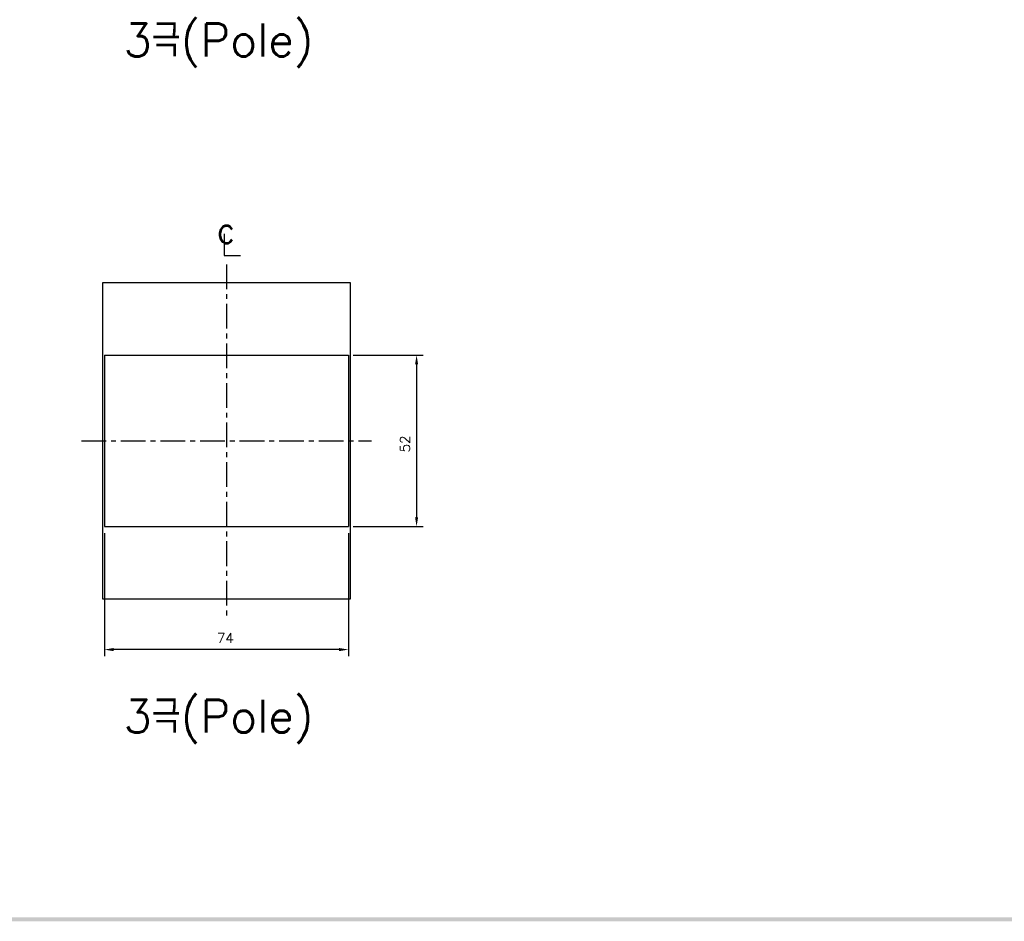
# Model space of a CAD drawing. Extents: x 2148 to 5165, y -907 to 1459.
# Tile 12 of 28: x 4567 to 4866, y 766 to 1040. Entities that reach past the tile are written whole.
import ezdxf

# ---------------------------------------------------------------- set-up
doc = ezdxf.new("R2010")
doc.units = 0
doc.header["$LTSCALE"] = 3
doc.header["$MEASUREMENT"] = 0
doc.linetypes.add('CENTER', pattern=[2, 1.25, -0.25, 0.25, -0.25])
doc.linetypes.add('PHANTOMX2', pattern=[127, 63.5, -12.7, 12.7, -12.7, 12.7, -12.7])
doc.layers.get('Defpoints').update_dxf_attribs({"linetype": 'CONTINUOUS'})
for name, color, linetype in [('cen', 1, 'CENTER'), ('di', 3, 'CONTINUOUS'), ('dwg', 7, 'CONTINUOUS'), ('NOTE', 4, 'CONTINUOUS'), ('ph', 6, 'PHANTOMX2')]:
    doc.layers.add(name, color=color, linetype=linetype)
doc.styles.add('K25', font='TXT', dxfattribs={"width": 0.9, "height": 2.5, "bigfont": 'TBHAN'})
doc.styles.add('KIM', font='ROMANS.shx', dxfattribs={"height": 5, "bigfont": 'GSG1.shx'})
doc.styles.get("Standard").update_dxf_attribs({"font": 'romans.shx', "height": 3, "bigfont": 'ghs.shx'})
doc.dimstyles.new('STANDARD$0', dxfattribs={"dimtxt": 5, "dimasz": 5, "dimexe": 1, "dimexo": 2, "dimgap": 2, "dimtad": 1, "dimdec": 4, "dimzin": 12, "dimdsep": 46, "dimtxsty": 'KIM', "dimcen": -1, "dimdle": 0.1, "dimadec": 0, "dimazin": 0, "dimtfac": 1, "dimtdec": 4, "dimtmove": 0, "dimatfit": 3, "dimfxl": 0, "dimtolj": 1, "dimtzin": 0, "dimarcsym": 0})

# ---------------------------------------------------------------- blocks, each defined once
blk = doc.blocks.new('*D139')
at = {"layer": 'Defpoints', "color": 0}
for p in [(4666.47, 937.81), (4666.47, 885.81), (4687.66, 885.81)]:
    blk.add_point(p, dxfattribs=at)
at = {"layer": 'di'}
for p, q in [((4668.47, 937.81), (4689.66, 937.81)), ((4687.66, 935.01), (4687.66, 888.61)), ((4668.47, 885.81), (4689.66, 885.81))]:
    blk.add_line(p, q, dxfattribs=at)
for points in [[(4687.2, 935.01), (4688.13, 935.01), (4687.66, 937.81)], [(4687.2, 888.61), (4688.13, 888.61), (4687.66, 885.81)]]:
    blk.add_solid(points, dxfattribs=at)
at = {"layer": 'di', "insert": (4684.16, 910.87), "char_height": 3, "attachment_point": 5, "rotation": 90}
blk.add_mtext('\\A1;52', dxfattribs=at)
blk = doc.blocks.new('*D162')
at = {"layer": 'Defpoints', "color": 0}
for p in [(4592.97, 885.81), (4666.97, 885.81), (4592.97, 848.5)]:
    blk.add_point(p, dxfattribs=at)
at = {"layer": 'di'}
for p, q in [((4592.97, 883.81), (4592.97, 846.5)), ((4666.97, 883.81), (4666.97, 846.5)), ((4664.17, 848.5), (4595.77, 848.5))]:
    blk.add_line(p, q, dxfattribs=at)
for points in [[(4595.77, 848.97), (4595.77, 848.03), (4592.97, 848.5)], [(4664.17, 848.97), (4664.17, 848.03), (4666.97, 848.5)]]:
    blk.add_solid(points, dxfattribs=at)
at = {"layer": 'di', "insert": (4629.67, 852), "char_height": 3, "attachment_point": 5}
blk.add_mtext('\\A1;74', dxfattribs=at)

msp = doc.modelspace()

# ---------------------------------------------------------------- linework, layer by layer
at = {"layer": 'cen', "ltscale": 2}
for p, q in [((4629.971, 965.352), (4629.971, 858.184)), ((4585.996, 911.811), (4673.947, 911.811))]:
    msp.add_line(p, q, dxfattribs=at)
at = {"layer": 'dwg', "color": 7}
for p, q in [((4592.971, 937.811), (4666.971, 937.811)), ((4592.971, 937.811), (4592.971, 885.811)), ((4666.971, 937.811), (4666.971, 885.811)), ((4592.971, 885.811), (4666.971, 885.811))]:
    msp.add_line(p, q, dxfattribs=at)
at = {"layer": 'dwg'}
msp.add_trace([(5160.301, 766.08), (5159.101, 767.28), (4181.101, 766.08), (4182.301, 767.28)], dxfattribs=at)
at = {"layer": 'NOTE'}
for p, q in [((4629.332, 974.568), (4629.332, 968.048)), ((4629.332, 968.048), (4634.289, 968.048))]:
    msp.add_line(p, q, dxfattribs=at)
at = {"layer": 'ph'}
for p, q in [((4592.471, 959.811), (4667.471, 959.811)), ((4592.471, 863.811), (4592.471, 959.811)), ((4667.471, 959.811), (4667.471, 863.811)), ((4667.471, 863.811), (4592.471, 863.811))]:
    msp.add_line(p, q, dxfattribs=at)

# ---------------------------------------------------------------- texts
at = {"layer": 'di', "char_height": 10, "width": 116.39597, "attachment_point": 1}
for insert in [(4598.813, 1038.402), (4598.813, 833.301)]:
    msp.add_mtext('{\\Fromans,hgs|c129;3극(Pole)}', dxfattribs=dict(at, insert=insert))
at = {"layer": 'NOTE', "style": 'K25', "width": 0.9}
msp.add_text('c', height=7.925, dxfattribs=at).set_placement((4627.116, 971.798))

# ---------------------------------------------------------------- dimensions: what is measured, and where the dimension line sits
at = {"layer": 'di'}
dim = msp.add_linear_dim(base=(4687.662, 885.811), p1=(4666.471, 937.811), p2=(4666.471, 885.811), angle=90, dimstyle='STANDARD$0', override={"dimtxt": 3, "dimasz": 2.8, "dimexe": 2, "dimdec": 2, "dimzin": 8, "dimtxsty": 'Standard', "dimcen": 0, "dimclrd": 256, "dimclre": 256, "dimclrt": 256, "dimadec": 2, "dimazin": 2, "dimtfac": 0.6, "dimtdec": 2, "dimtzin": 8, "dimlwd": 65535, "dimlwe": 65535, "dimarcsym": 1}, dxfattribs=at)
dim.commit()
dim.dimension.update_dxf_attribs({"geometry": '*D139', "text_midpoint": (4687.662, 910.869), "dimtype": 160})
dim = msp.add_linear_dim(base=(4592.971, 848.499), p1=(4666.971, 885.811), p2=(4592.971, 885.811), dimstyle='STANDARD$0', override={"dimtxt": 3, "dimasz": 2.8, "dimexe": 2, "dimdec": 2, "dimzin": 8, "dimtxsty": 'Standard', "dimcen": 0, "dimclrd": 256, "dimclre": 256, "dimclrt": 256, "dimadec": 2, "dimazin": 2, "dimtfac": 0.6, "dimtdec": 2, "dimtzin": 8, "dimlwd": 65535, "dimlwe": 65535, "dimarcsym": 1}, dxfattribs=at)
dim.commit()
dim.dimension.update_dxf_attribs({"geometry": '*D162', "text_midpoint": (4629.671, 848.499), "dimtype": 160})

doc.saveas('drawing.dxf')
